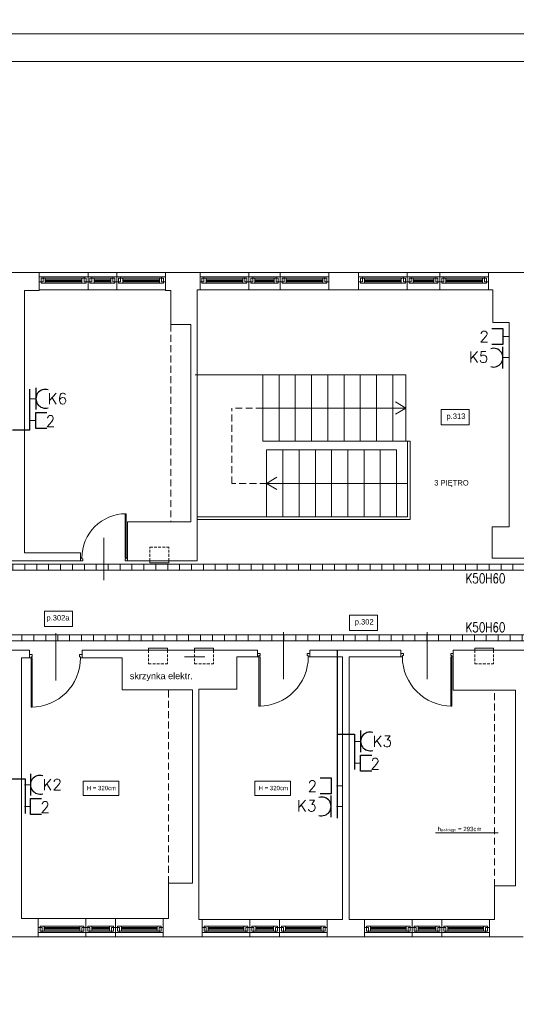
# Model space of a CAD drawing. Header units: millimetres. Extents: x 1468 to 6168, y 2353 to 26545.
# Tile 24 of 29: x 4010 to 4928, y 15412 to 17229. Entities that reach past the tile are written whole.
import ezdxf
from ezdxf.enums import TextEntityAlignment as Align

# ---------------------------------------------------------------- set-up
doc = ezdxf.new("R2010")
doc.units = ezdxf.units.MM
doc.linetypes.add('HIDDENX2', pattern=[19.05, 12.7, -6.35])
doc.linetypes.add('JIS_02_2.0', pattern=[3, 2, -1])
doc.layers.get('0').update_dxf_attribs({"lineweight": 0})
for name, color, linetype, lineweight in [('+ INSTALACJE', 7, 'Continuous', 0), ('+ okna', 7, 'Continuous', 0), ('+ podciąg', 7, 'JIS_02_2.0', 0), ('+ schody', 7, 'Continuous', 0), ('+ ściany', 7, 'Continuous', 0), ('+drugi plan', 7, 'Continuous', 0), ('+okna', 7, 'Continuous', 0), ('E_korytka elektryka', 10, 'Continuous', 0), ('EL_GNIAZDKA', 10, 'Continuous', 30), ('EL_GNIAZDKA_TXT', 10, 'Continuous', 25), ('EL_PEL', 170, 'Continuous', 30), ('EL_PEL_TEKST', 170, 'Continuous', 25), ('elektryka', 10, 'Continuous', 30), ('opis (model)', 7, 'Continuous', 0), ('SNW_TXT', 255, 'Continuous', 20)]:
    doc.layers.add(name, color=color, linetype=linetype, lineweight=lineweight)
doc.layers.add('EL_OBRAMOWANIE', color=80, linetype='Continuous', lineweight=0, plot=False)
doc.layers.add('EL_POMOC', color=10, linetype='Continuous', lineweight=0, plot=False)
doc.styles.add('Opisowy', font='arial.ttf')
doc.styles.add('ROMANS', font='ROMANS', dxfattribs={"width": 0.7})
doc.styles.get("Standard").update_dxf_attribs({"font": 'arial.ttf'})

# ---------------------------------------------------------------- blocks, each defined once
blk = doc.blocks.new('drzwi')
at = {"color": 0}
for p, q in [((-45, 42.3), (-45, -38.7)), ((-90, 5.4), (-85.5, 5.4)), ((-90, 0), (-90, 5.4)), ((-90, 0), (-87.3, 0)), ((-87.3, 0), (-87.3, 1.8)), ((-87.3, 1.8), (-85.5, 1.8)), ((-85.5, 1.8), (-85.5, 5.4)), ((-4.5, 5.4), (0, 5.4)), ((-4.5, 1.8), (-4.5, 5.4)), ((-4.5, 1.8), (-2.7, 1.8)), ((-4.5, 0), (-4.5, -84.6)), ((-4.5, 0), (0, 0)), ((-2.7, 0), (-2.7, 1.8)), ((-2.7, 0), (-2.7, -84.6)), ((0, 0), (0, 5.4)), ((-2.7, -84.6), (-4.5, -84.6))]:
    blk.add_line(p, q, dxfattribs=at)
blk.add_arc((-2.7, 0), 84.6, 180, 270, dxfattribs=at)

msp = doc.modelspace()

# ---------------------------------------------------------------- hatches: boundary and pattern name
at = {"layer": 'E_korytka elektryka'}
h = msp.add_hatch(dxfattribs=at)
h.set_pattern_fill('ANSI31', color=170, scale=176, angle=765, style=0)
h.set_pattern_definition([(90, (5625.736, 26292.06), (-22, 1e-11), [])])
h.paths.add_polyline_path([(5827.5, 16224.3), (5827.5, 16213.3), (1880.5, 16213.3), (1880.5, 16224.3)])
h = msp.add_hatch(dxfattribs=at)
h.set_pattern_fill('ANSI31', color=10, scale=176, angle=765, style=0)
h.set_pattern_definition([(90, (5642.44, 26161.579), (-22, 1e-11), [])])
h.paths.add_polyline_path([(5827.5, 16093.8), (5827.5, 16082.8), (1880.1, 16082.8), (1880.1, 16093.8)])

# ---------------------------------------------------------------- linework, layer by layer
at = {"layer": '+ INSTALACJE', "linetype": 'HIDDENX2', "ltscale": 0.4}
for p, q in [((4251, 16255.3), (4286, 16255.3)), ((4251, 16230.3), (4251, 16255.3)), ((4286, 16230.3), (4286, 16255.3)), ((4333.4, 16065.3), (4333.4, 16040.3)), ((4368.4, 16065.3), (4368.4, 16040.3)), ((4851, 16065.3), (4851, 16040.3)), ((4886, 16065.3), (4886, 16040.3)), ((4333.4, 16040.3), (4368.4, 16040.3)), ((4851, 16040.3), (4886, 16040.3))]:
    msp.add_line(p, q, dxfattribs=at)
at = {"layer": '+ INSTALACJE', "color": 2, "linetype": 'HIDDENX2', "ltscale": 0.4}
for p, q in [((4248.4, 16065.3), (4248.4, 16040.3)), ((4283.4, 16065.3), (4283.4, 16040.3)), ((4248.4, 16040.3), (4283.4, 16040.3))]:
    msp.add_line(p, q, dxfattribs=at)
at = {"layer": '+ INSTALACJE'}
for points in [[(4251, 16230.3), (4286, 16230.3), (4286, 16226.3), (4251, 16226.3)], [(4333.4, 16065.3), (4368.4, 16065.3), (4368.4, 16069.3), (4333.4, 16069.3)], [(4851, 16065.3), (4886, 16065.3), (4886, 16069.3), (4851, 16069.3)]]:
    msp.add_lwpolyline(points, close=True, dxfattribs=at)
at = {"layer": '+ INSTALACJE', "color": 2}
msp.add_lwpolyline([(4248.4, 16065.3), (4283.4, 16065.3), (4283.4, 16069.3), (4248.4, 16069.3)], close=True, dxfattribs=at)
at = {"layer": '+ okna'}
for p, q in [((4279.5, 16762.3), (4046.5, 16762.3)), ((4136.5, 16762.3), (4136.5, 16730.3)), ((4136.5, 16762.3), (4136.5, 16730.3)), ((4189.5, 16762.3), (4189.5, 16730.3)), ((4189.5, 16762.3), (4189.5, 16730.3)), ((4439.5, 16762.3), (4343.5, 16762.3)), ((4433.5, 16762.3), (4433.5, 16730.3)), ((4583.5, 16762.3), (4433.5, 16762.3)), ((4433.5, 16762.3), (4433.5, 16730.3)), ((4491.5, 16762.3), (4491.5, 16730.3)), ((4491.5, 16762.3), (4491.5, 16730.3)), ((4732.5, 16762.3), (4636.5, 16762.3)), ((4726.5, 16762.3), (4726.5, 16730.3)), ((4876.5, 16762.3), (4726.5, 16762.3)), ((4726.5, 16762.3), (4726.5, 16730.3)), ((4786.5, 16762.3), (4786.5, 16730.3)), ((4786.5, 16762.3), (4786.5, 16730.3)), ((4135.2, 16754.2), (4046.5, 16754.2)), ((4050.6, 16742.9), (4131.4, 16742.9)), ((4057.6, 16751.7), (4131.4, 16751.7)), ((4125.4, 16749.2), (4057.6, 16749.2)), ((4125.4, 16747.2), (4057.6, 16747.2)), ((4125.4, 16745.2), (4057.6, 16745.2)), ((4192.2, 16754.2), (4136.5, 16754.2)), ((4140.1, 16751.7), (4178.4, 16751.7)), ((4178.4, 16749.2), (4147.6, 16749.2)), ((4178.4, 16747.2), (4147.6, 16747.2)), ((4178.4, 16745.2), (4147.6, 16745.2)), ((4147.6, 16742.9), (4178.4, 16742.9)), ((4190.8, 16754.2), (4279.5, 16754.2)), ((4268.4, 16751.7), (4196.6, 16751.7)), ((4268.4, 16742.9), (4196.6, 16742.9)), ((4200.6, 16749.2), (4268.4, 16749.2)), ((4200.6, 16747.2), (4268.4, 16747.2)), ((4200.6, 16745.2), (4268.4, 16745.2)), ((4432.2, 16754.2), (4343.5, 16754.2)), ((4347.6, 16742.9), (4428.4, 16742.9)), ((4354.6, 16751.7), (4428.4, 16751.7)), ((4422.4, 16749.2), (4354.6, 16749.2)), ((4422.4, 16747.2), (4354.6, 16747.2)), ((4422.4, 16745.2), (4354.6, 16745.2)), ((4489.2, 16754.2), (4433.5, 16754.2)), ((4437.1, 16751.7), (4485.4, 16751.7)), ((4480.4, 16749.2), (4444.6, 16749.2)), ((4480.4, 16747.2), (4444.6, 16747.2)), ((4480.4, 16745.2), (4444.6, 16745.2)), ((4444.6, 16742.9), (4485.4, 16742.9)), ((4492.8, 16754.2), (4581.5, 16754.2)), ((4570.4, 16751.7), (4496.6, 16751.7)), ((4577.4, 16742.9), (4496.6, 16742.9)), ((4502.6, 16749.2), (4570.4, 16749.2)), ((4502.6, 16747.2), (4570.4, 16747.2)), ((4502.6, 16745.2), (4570.4, 16745.2)), ((4725.2, 16754.2), (4636.5, 16754.2)), ((4640.6, 16742.9), (4721.4, 16742.9)), ((4647.6, 16751.7), (4721.4, 16751.7)), ((4715.4, 16749.2), (4647.6, 16749.2)), ((4715.4, 16747.2), (4647.6, 16747.2)), ((4715.4, 16745.2), (4647.6, 16745.2)), ((4782.2, 16754.2), (4726.5, 16754.2)), ((4730.1, 16751.7), (4778.4, 16751.7)), ((4775.4, 16749.2), (4737.6, 16749.2)), ((4775.4, 16747.2), (4737.6, 16747.2)), ((4775.4, 16745.2), (4737.6, 16745.2)), ((4737.6, 16742.9), (4778.4, 16742.9)), ((4787.8, 16754.2), (4876.5, 16754.2)), ((4865.4, 16751.7), (4791.6, 16751.7)), ((4872.4, 16742.9), (4791.6, 16742.9)), ((4797.6, 16749.2), (4865.4, 16749.2)), ((4797.6, 16747.2), (4865.4, 16747.2)), ((4797.6, 16745.2), (4865.4, 16745.2)), ((4142.5, 16730.3), (4046.5, 16730.3)), ((4279.5, 16730.3), (4136.5, 16730.3)), ((4439.5, 16730.3), (4343.5, 16730.3)), ((4581.5, 16730.3), (4433.5, 16730.3)), ((4732.5, 16730.3), (4636.5, 16730.3)), ((4876.5, 16730.3), (4726.5, 16730.3)), ((4044.5, 15570.3), (4132.5, 15570.3)), ((4132.5, 15536.3), (4132.5, 15570.3)), ((4275.5, 15570.3), (4132.5, 15570.3)), ((4187.5, 15536.3), (4187.5, 15570.3)), ((4347.5, 15568.3), (4578.5, 15568.3)), ((4435.5, 15536.3), (4435.5, 15568.3)), ((4490.5, 15536.3), (4490.5, 15568.3)), ((4647.5, 15568.3), (4878.5, 15568.3)), ((4735.5, 15536.3), (4735.5, 15568.3)), ((4790.5, 15536.3), (4790.5, 15568.3)), ((4051.8, 15544.4), (4132.5, 15544.4)), ((4121.4, 15555.7), (4055.6, 15555.7)), ((4055.6, 15553.4), (4121.4, 15553.4)), ((4055.6, 15551.4), (4121.4, 15551.4)), ((4055.6, 15549.4), (4121.4, 15549.4)), ((4128.9, 15546.9), (4055.6, 15546.9)), ((4187.5, 15544.4), (4132.5, 15544.4)), ((4136.1, 15546.9), (4176.4, 15546.9)), ((4143.6, 15555.7), (4176.5, 15555.7)), ((4176.5, 15553.4), (4143.6, 15553.4)), ((4176.5, 15551.4), (4143.6, 15551.4)), ((4176.5, 15549.4), (4143.6, 15549.4)), ((4268.2, 15544.4), (4187.5, 15544.4)), ((4191.1, 15546.9), (4264.4, 15546.9)), ((4198.6, 15555.7), (4264.4, 15555.7)), ((4264.4, 15553.4), (4198.6, 15553.4)), ((4264.4, 15551.4), (4198.6, 15551.4)), ((4264.4, 15549.4), (4198.6, 15549.4)), ((4354.8, 15544.4), (4435.5, 15544.4)), ((4424.4, 15555.7), (4358.6, 15555.7)), ((4358.6, 15553.4), (4424.4, 15553.4)), ((4358.6, 15551.4), (4424.4, 15551.4)), ((4358.6, 15549.4), (4424.4, 15549.4)), ((4431.9, 15546.9), (4358.6, 15546.9)), ((4490.5, 15544.4), (4435.5, 15544.4)), ((4439.1, 15546.9), (4479.4, 15546.9)), ((4446.6, 15555.7), (4479.5, 15555.7)), ((4479.5, 15553.4), (4446.6, 15553.4)), ((4479.5, 15551.4), (4446.6, 15551.4)), ((4479.5, 15549.4), (4446.6, 15549.4)), ((4571.2, 15544.4), (4490.5, 15544.4)), ((4494.1, 15546.9), (4567.4, 15546.9)), ((4501.6, 15555.7), (4567.4, 15555.7)), ((4567.4, 15553.4), (4501.6, 15553.4)), ((4567.4, 15551.4), (4501.6, 15551.4)), ((4567.4, 15549.4), (4501.6, 15549.4)), ((4654.8, 15544.4), (4735.5, 15544.4)), ((4724.4, 15555.7), (4658.6, 15555.7)), ((4658.6, 15553.4), (4724.4, 15553.4)), ((4658.6, 15551.4), (4724.4, 15551.4)), ((4658.6, 15549.4), (4724.4, 15549.4)), ((4731.9, 15546.9), (4658.6, 15546.9)), ((4790.5, 15544.4), (4735.5, 15544.4)), ((4739.1, 15546.9), (4779.4, 15546.9)), ((4746.6, 15555.7), (4779.5, 15555.7)), ((4779.5, 15553.4), (4746.6, 15553.4)), ((4779.5, 15551.4), (4746.6, 15551.4)), ((4779.5, 15549.4), (4746.6, 15549.4)), ((4871.2, 15544.4), (4790.5, 15544.4)), ((4794.1, 15546.9), (4867.4, 15546.9)), ((4801.6, 15555.7), (4867.4, 15555.7)), ((4867.4, 15553.4), (4801.6, 15553.4)), ((4867.4, 15551.4), (4801.6, 15551.4)), ((4867.4, 15549.4), (4801.6, 15549.4)), ((4124.1, 15536.3), (4044.5, 15536.3)), ((4044.5, 15536.3), (4132.5, 15536.3)), ((4275.5, 15536.3), (4132.5, 15536.3)), ((4427.1, 15536.3), (4347.5, 15536.3)), ((4347.5, 15536.3), (4435.5, 15536.3)), ((4578.5, 15536.3), (4435.5, 15536.3)), ((4727.1, 15536.3), (4647.5, 15536.3)), ((4647.5, 15536.3), (4735.5, 15536.3)), ((4878.5, 15536.3), (4735.5, 15536.3))]:
    msp.add_line(p, q, dxfattribs=at)
for points in [[(4053.8, 16745.4), (4046.5, 16745.4), (4046.5, 16754.2), (4053.8, 16754.2)], [(4050.1, 16742.9), (4057.6, 16742.9), (4057.6, 16751.7), (4050.1, 16751.7)], [(4132.9, 16742.9), (4125.4, 16742.9), (4125.4, 16751.7), (4132.9, 16751.7)], [(4129.2, 16745.4), (4136.5, 16745.4), (4136.5, 16754.2), (4129.2, 16754.2)], [(4143.8, 16745.4), (4136.5, 16745.4), (4136.5, 16754.2), (4143.8, 16754.2)], [(4140.1, 16742.9), (4147.6, 16742.9), (4147.6, 16751.7), (4140.1, 16751.7)], [(4185.9, 16742.9), (4178.4, 16742.9), (4178.4, 16751.7), (4185.9, 16751.7)], [(4182.2, 16745.4), (4189.5, 16745.4), (4189.5, 16754.2), (4182.2, 16754.2)], [(4196.8, 16745.4), (4189.5, 16745.4), (4189.5, 16754.2), (4196.8, 16754.2)], [(4193.1, 16742.9), (4200.6, 16742.9), (4200.6, 16751.7), (4193.1, 16751.7)], [(4275.9, 16742.9), (4268.4, 16742.9), (4268.4, 16751.7), (4275.9, 16751.7)], [(4272.2, 16745.4), (4279.5, 16745.4), (4279.5, 16754.2), (4272.2, 16754.2)], [(4350.8, 16745.4), (4343.5, 16745.4), (4343.5, 16754.2), (4350.8, 16754.2)], [(4347.1, 16742.9), (4354.6, 16742.9), (4354.6, 16751.7), (4347.1, 16751.7)], [(4429.9, 16742.9), (4422.4, 16742.9), (4422.4, 16751.7), (4429.9, 16751.7)], [(4426.2, 16745.4), (4433.5, 16745.4), (4433.5, 16754.2), (4426.2, 16754.2)], [(4440.8, 16745.4), (4433.5, 16745.4), (4433.5, 16754.2), (4440.8, 16754.2)], [(4437.1, 16742.9), (4444.6, 16742.9), (4444.6, 16751.7), (4437.1, 16751.7)], [(4487.9, 16742.9), (4480.4, 16742.9), (4480.4, 16751.7), (4487.9, 16751.7)], [(4484.2, 16745.4), (4491.5, 16745.4), (4491.5, 16754.2), (4484.2, 16754.2)], [(4498.8, 16745.4), (4491.5, 16745.4), (4491.5, 16754.2), (4498.8, 16754.2)], [(4495.1, 16742.9), (4502.6, 16742.9), (4502.6, 16751.7), (4495.1, 16751.7)], [(4577.9, 16742.9), (4570.4, 16742.9), (4570.4, 16751.7), (4577.9, 16751.7)], [(4574.2, 16745.4), (4581.5, 16745.4), (4581.5, 16754.2), (4574.2, 16754.2)], [(4643.8, 16745.4), (4636.5, 16745.4), (4636.5, 16754.2), (4643.8, 16754.2)], [(4640.1, 16742.9), (4647.6, 16742.9), (4647.6, 16751.7), (4640.1, 16751.7)], [(4722.9, 16742.9), (4715.4, 16742.9), (4715.4, 16751.7), (4722.9, 16751.7)], [(4719.2, 16745.4), (4726.5, 16745.4), (4726.5, 16754.2), (4719.2, 16754.2)], [(4733.8, 16745.4), (4726.5, 16745.4), (4726.5, 16754.2), (4733.8, 16754.2)], [(4730.1, 16742.9), (4737.6, 16742.9), (4737.6, 16751.7), (4730.1, 16751.7)], [(4782.9, 16742.9), (4775.4, 16742.9), (4775.4, 16751.7), (4782.9, 16751.7)], [(4779.2, 16745.4), (4786.5, 16745.4), (4786.5, 16754.2), (4779.2, 16754.2)], [(4793.8, 16745.4), (4786.5, 16745.4), (4786.5, 16754.2), (4793.8, 16754.2)], [(4790.1, 16742.9), (4797.6, 16742.9), (4797.6, 16751.7), (4790.1, 16751.7)], [(4872.9, 16742.9), (4865.4, 16742.9), (4865.4, 16751.7), (4872.9, 16751.7)], [(4869.2, 16745.4), (4876.5, 16745.4), (4876.5, 16754.2), (4869.2, 16754.2)], [(4051.8, 15553.2), (4044.5, 15553.2), (4044.5, 15544.4), (4051.8, 15544.4)], [(4048.1, 15555.7), (4055.6, 15555.7), (4055.6, 15546.9), (4048.1, 15546.9)], [(4128.9, 15555.7), (4121.4, 15555.7), (4121.4, 15546.9), (4128.9, 15546.9)], [(4125.2, 15553.2), (4132.5, 15553.2), (4132.5, 15544.4), (4125.2, 15544.4)], [(4139.8, 15553.2), (4132.5, 15553.2), (4132.5, 15544.4), (4139.8, 15544.4)], [(4136.1, 15555.7), (4143.6, 15555.7), (4143.6, 15546.9), (4136.1, 15546.9)], [(4183.9, 15555.7), (4176.4, 15555.7), (4176.4, 15546.9), (4183.9, 15546.9)], [(4180.2, 15553.2), (4187.5, 15553.2), (4187.5, 15544.4), (4180.2, 15544.4)], [(4194.8, 15553.2), (4187.5, 15553.2), (4187.5, 15544.4), (4194.8, 15544.4)], [(4191.1, 15555.7), (4198.6, 15555.7), (4198.6, 15546.9), (4191.1, 15546.9)], [(4271.9, 15555.7), (4264.4, 15555.7), (4264.4, 15546.9), (4271.9, 15546.9)], [(4268.2, 15553.2), (4275.5, 15553.2), (4275.5, 15544.4), (4268.2, 15544.4)], [(4354.8, 15553.2), (4347.5, 15553.2), (4347.5, 15544.4), (4354.8, 15544.4)], [(4351.1, 15555.7), (4358.6, 15555.7), (4358.6, 15546.9), (4351.1, 15546.9)], [(4431.9, 15555.7), (4424.4, 15555.7), (4424.4, 15546.9), (4431.9, 15546.9)], [(4428.2, 15553.2), (4435.5, 15553.2), (4435.5, 15544.4), (4428.2, 15544.4)], [(4442.8, 15553.2), (4435.5, 15553.2), (4435.5, 15544.4), (4442.8, 15544.4)], [(4439.1, 15555.7), (4446.6, 15555.7), (4446.6, 15546.9), (4439.1, 15546.9)], [(4486.9, 15555.7), (4479.4, 15555.7), (4479.4, 15546.9), (4486.9, 15546.9)], [(4483.2, 15553.2), (4490.5, 15553.2), (4490.5, 15544.4), (4483.2, 15544.4)], [(4497.8, 15553.2), (4490.5, 15553.2), (4490.5, 15544.4), (4497.8, 15544.4)], [(4494.1, 15555.7), (4501.6, 15555.7), (4501.6, 15546.9), (4494.1, 15546.9)], [(4574.9, 15555.7), (4567.4, 15555.7), (4567.4, 15546.9), (4574.9, 15546.9)], [(4571.2, 15553.2), (4578.5, 15553.2), (4578.5, 15544.4), (4571.2, 15544.4)], [(4654.8, 15553.2), (4647.5, 15553.2), (4647.5, 15544.4), (4654.8, 15544.4)], [(4651.1, 15555.7), (4658.6, 15555.7), (4658.6, 15546.9), (4651.1, 15546.9)], [(4731.9, 15555.7), (4724.4, 15555.7), (4724.4, 15546.9), (4731.9, 15546.9)], [(4728.2, 15553.2), (4735.5, 15553.2), (4735.5, 15544.4), (4728.2, 15544.4)], [(4742.8, 15553.2), (4735.5, 15553.2), (4735.5, 15544.4), (4742.8, 15544.4)], [(4739.1, 15555.7), (4746.6, 15555.7), (4746.6, 15546.9), (4739.1, 15546.9)], [(4786.9, 15555.7), (4779.4, 15555.7), (4779.4, 15546.9), (4786.9, 15546.9)], [(4783.2, 15553.2), (4790.5, 15553.2), (4790.5, 15544.4), (4783.2, 15544.4)], [(4797.8, 15553.2), (4790.5, 15553.2), (4790.5, 15544.4), (4797.8, 15544.4)], [(4794.1, 15555.7), (4801.6, 15555.7), (4801.6, 15546.9), (4794.1, 15546.9)], [(4874.9, 15555.7), (4867.4, 15555.7), (4867.4, 15546.9), (4874.9, 15546.9)], [(4871.2, 15553.2), (4878.5, 15553.2), (4878.5, 15544.4), (4871.2, 15544.4)]]:
    msp.add_lwpolyline(points, close=True, dxfattribs=at)
for points in [[(4136.5, 16745.4), (4136.5, 16754.2)], [(4189.5, 16745.4), (4189.5, 16754.2)], [(4433.5, 16745.4), (4433.5, 16754.2)], [(4491.5, 16745.4), (4491.5, 16754.2)], [(4726.5, 16745.4), (4726.5, 16754.2)], [(4786.5, 16745.4), (4786.5, 16754.2)]]:
    msp.add_lwpolyline(points, dxfattribs=at)
at = {"layer": '+ podciąg', "linetype": 'HIDDENX2'}
for p, q in [((4289.5, 16666.3), (4289.5, 16302.3)), ((4285.5, 15635.3), (4285.5, 15992.3)), ((4887.5, 15630.3), (4887.5, 15987.3))]:
    msp.add_line(p, q, dxfattribs=at)
at = {"layer": '+ schody'}
for p, q in [((4334.5, 16573.3), (4334.5, 16573.3)), ((4334.5, 16573.3), (4334.5, 16573.3)), ((4334.5, 16573.3), (4723.5, 16573.3)), ((4723.5, 16573.3), (4723.5, 16451.3)), ((4723.5, 16512.3), (4704.9, 16523.5)), ((4459.6, 16512.3), (4723.5, 16512.3)), ((4723.5, 16512.3), (4704.9, 16501)), ((4459.6, 16451.3), (4731.6, 16451.3)), ((4726.6, 16451.3), (4726.6, 16311.3)), ((4731.6, 16451.3), (4731.6, 16306.3)), ((4466.6, 16373.3), (4485.2, 16384.5)), ((4466.6, 16373.3), (4726.6, 16373.3)), ((4466.6, 16373.3), (4485.2, 16362)), ((4726.6, 16311.3), (4338.5, 16311.3)), ((4731.6, 16306.3), (4338.5, 16306.3))]:
    msp.add_line(p, q, dxfattribs=at)
for points in [[(4459.6, 16573.3), (4459.6, 16451.3), (4489.6, 16451.3), (4489.6, 16573.3)], [(4489.6, 16573.3), (4489.6, 16451.3), (4519.6, 16451.3), (4519.6, 16573.3)], [(4519.6, 16573.3), (4519.6, 16451.3), (4549.6, 16451.3), (4549.6, 16573.3)], [(4549.6, 16573.3), (4549.6, 16451.3), (4579.6, 16451.3), (4579.6, 16573.3)], [(4579.6, 16573.3), (4579.6, 16451.3), (4609.6, 16451.3), (4609.6, 16573.3)], [(4609.6, 16573.3), (4609.6, 16451.3), (4639.6, 16451.3), (4639.6, 16573.3)], [(4639.6, 16573.3), (4639.6, 16451.3), (4669.6, 16451.3), (4669.6, 16573.3)], [(4669.6, 16573.3), (4669.6, 16451.3), (4699.6, 16451.3), (4699.6, 16573.3)], [(4466.6, 16435.3), (4466.6, 16311.3), (4496.6, 16311.3), (4496.6, 16435.3)], [(4496.6, 16435.3), (4496.6, 16311.3), (4526.6, 16311.3), (4526.6, 16435.3)], [(4526.6, 16435.3), (4526.6, 16311.3), (4556.6, 16311.3), (4556.6, 16435.3)], [(4556.6, 16435.3), (4556.6, 16311.3), (4586.6, 16311.3), (4586.6, 16435.3)], [(4586.6, 16435.3), (4586.6, 16311.3), (4616.6, 16311.3), (4616.6, 16435.3)], [(4616.6, 16435.3), (4616.6, 16311.3), (4646.6, 16311.3), (4646.6, 16435.3)], [(4646.6, 16435.3), (4646.6, 16311.3), (4676.6, 16311.3), (4676.6, 16435.3)], [(4676.6, 16435.3), (4676.6, 16311.3), (4706.6, 16311.3), (4706.6, 16435.3)]]:
    msp.add_lwpolyline(points, close=True, dxfattribs=at)
at = {"layer": '+ ściany'}
for p, q in [((3979.5, 16762.3), (4046.5, 16762.3)), ((4046.5, 16762.3), (4046.5, 16729.3)), ((4279.5, 16729.3), (4279.5, 16762.3)), ((4343.5, 16762.3), (4343.5, 16730.3)), ((4876.5, 16730.3), (4876.5, 16762.3)), ((4876.5, 16762.3), (5007.5, 16762.3)), ((4019, 16729.3), (4046.5, 16729.3)), ((4289.5, 16729.3), (4279.5, 16729.3)), ((4289.5, 16666.3), (4289.5, 16729.3)), ((4343.5, 16730.3), (4338.5, 16730.3)), ((4338.5, 16730.3), (4338.5, 16230.3)), ((4884.5, 16730.3), (4876.5, 16730.3)), ((4884.5, 16730.3), (4884.5, 16670.3)), ((4326.5, 16666.3), (4289.5, 16666.3)), ((4326.5, 16302.3), (4326.5, 16666.3)), ((4884.5, 16670.3), (4914.5, 16670.3)), ((4914.5, 16670.3), (4914.5, 16540.3)), ((4914.5, 16540.3), (4914.5, 16293.3)), ((4209.5, 16245.3), (4209.5, 16302.3)), ((4209.5, 16302.3), (4326.5, 16302.3)), ((4914.5, 16293.3), (4883.5, 16293.3)), ((4883.5, 16293.3), (4883.5, 16235.3)), ((4019, 16249.3), (4019, 16245.3)), ((4122.5, 16230.3), (3914.5, 16230.3)), ((4019, 16245.3), (4122.5, 16245.3)), ((4122.5, 16230.3), (4122.5, 16245.3)), ((4209.5, 16245.3), (4209.5, 16230.3)), ((4209.5, 16230.3), (4338.5, 16230.3)), ((4883.5, 16235.3), (5008.6, 16235.3)), ((3994.5, 16065.3), (4028.5, 16065.3)), ((4028.5, 16051.3), (4028.5, 16065.3)), ((4125.5, 16051.3), (4125.5, 16065.3)), ((4125.5, 16065.3), (4449.5, 16065.3)), ((4449.5, 16053.3), (4449.5, 16065.3)), ((4546.5, 16053.3), (4546.5, 16065.3)), ((4546.5, 16065.3), (4714.5, 16065.3)), ((4714.5, 16053.3), (4714.5, 16065.3)), ((4811.5, 16065.3), (4811.5, 16053.3)), ((4811.5, 16065.3), (5019.5, 16065.3)), ((4013.5, 15570.3), (4013.5, 16051.3)), ((4013.5, 16051.3), (4028.5, 16051.3)), ((4125.5, 16051.3), (4199.5, 16051.3)), ((4199.5, 15992.3), (4199.5, 16051.3)), ((4314.5, 16053.3), (4352.5, 16053.3)), ((4411.5, 16053.3), (4449.5, 16053.3)), ((4411.5, 16053.3), (4411.5, 15993.3)), ((4607, 16053.3), (4546.5, 16053.3)), ((4607, 15568.3), (4607, 16053.3)), ((4619, 15568.3), (4619, 16053.3)), ((4714.5, 16053.3), (4619, 16053.3)), ((4811.5, 16053.3), (4811.5, 16053.3)), ((4811.5, 16053.3), (4811.5, 15991.3)), ((4341.5, 15568.3), (4341.5, 15993.3)), ((4341.5, 15993.3), (4411.5, 15993.3)), ((4199.5, 15992.3), (4329.5, 15992.3)), ((4329.5, 15635.3), (4329.5, 15992.3)), ((4811.5, 15991.3), (4926.5, 15991.3)), ((4926.5, 15991.3), (4926.5, 15835.3)), ((4926.5, 15630.3), (4926.5, 15835.3)), ((4285.5, 15570.3), (4285.5, 15635.3)), ((4285.5, 15635.3), (4329.5, 15635.3)), ((4887.5, 15630.3), (4926.5, 15630.3)), ((4887.5, 15568.3), (4887.5, 15630.3)), ((4013.5, 15570.3), (4044.5, 15570.3)), ((4044.5, 15570.3), (4044.5, 15536.3)), ((4275.5, 15570.3), (4275.5, 15536.3)), ((4275.5, 15570.3), (4285.5, 15570.3)), ((4341.5, 15568.3), (4347.5, 15568.3)), ((4347.5, 15568.3), (4347.5, 15536.3)), ((4578.5, 15568.3), (4578.5, 15536.3)), ((4578.5, 15568.3), (4607, 15568.3)), ((4619, 15568.3), (4647.5, 15568.3)), ((4647.5, 15568.3), (4647.5, 15536.3)), ((4878.5, 15568.3), (4878.5, 15536.3)), ((4878.5, 15568.3), (4887.5, 15568.3)), ((3978.5, 15536.3), (4044.5, 15536.3)), ((4275.5, 15536.3), (4347.5, 15536.3)), ((4578.5, 15536.3), (4647.5, 15536.3)), ((4878.5, 15536.3), (4940.5, 15536.3))]:
    msp.add_line(p, q, dxfattribs=at)
for points in [[(4279.5, 16762.3), (4343.5, 16762.3)], [(4636.5, 16762.3), (4636.5, 16730.3), (4581.5, 16730.3), (4581.5, 16762.3)], [(4636.5, 16762.3), (4581.5, 16762.3)], [(4019, 16729.3), (4019, 16729.3), (4019, 16729.3), (4019, 16729.3), (4019, 16729.3), (4019, 16729.3), (4019, 16249.3), (4019, 16249.3)]]:
    msp.add_lwpolyline(points, dxfattribs=at)
at = {"layer": '+drugi plan', "linetype": 'HIDDENX2'}
for p, q in [((4459.6, 16512.3), (4402.5, 16512.3)), ((4402.5, 16373.3), (4402.5, 16512.3)), ((4466.6, 16373.3), (4402.5, 16373.3))]:
    msp.add_line(p, q, dxfattribs=at)
at = {"layer": '+okna'}
for points in [[(4127.5, 15823.4), (4193.4, 15823.4), (4193.4, 15797.2), (4127.5, 15797.2)], [(4444.9, 15823.4), (4510.8, 15823.4), (4510.8, 15797.2), (4444.9, 15797.2)]]:
    msp.add_lwpolyline(points, close=True, dxfattribs=at)
at = {"layer": 'E_korytka elektryka', "color": 170}
msp.add_lwpolyline([(5827.5, 16224.3), (5827.5, 16213.3), (1880.5, 16213.3), (1880.5, 16224.3)], close=True, dxfattribs=at)
at = {"layer": 'E_korytka elektryka', "color": 10}
msp.add_lwpolyline([(5827.5, 16093.8), (5827.5, 16082.8), (1880.1, 16082.8), (1880.1, 16093.8)], close=True, dxfattribs=at)
at = {"layer": 'EL_GNIAZDKA', "color": 212}
msp.add_line((4903.2, 16585.3), (4903.2, 16625.3), dxfattribs=at)
at = {"layer": 'EL_GNIAZDKA', "color": 10}
for p, q in [((4040.2, 16549.4), (4040.2, 16509.4)), ((4640.2, 15917), (4640.2, 15877.1)), ((4030.4, 15837), (4030.4, 15797.1)), ((4585.7, 15757), (4585.7, 15797))]:
    msp.add_line(p, q, dxfattribs=at)
at = {"layer": 'EL_GNIAZDKA', "color": 212}
msp.add_arc((4885.9, 16605.3), 17.3, 252.6633, 107.3376, dxfattribs=at)
at = {"layer": 'EL_GNIAZDKA', "color": 10}
for centre, start, end in [((4057.5, 16529.4), 72.6624, 287.3376), ((4657.5, 15897), 72.6624, 287.3376), ((4047.6, 15817), 72.6624, 287.3376), ((4568.4, 15777), 252.6633, 107.3376)]:
    msp.add_arc(centre, 17.3, start, end, dxfattribs=at)
at = {"layer": 'EL_OBRAMOWANIE', "color": 1}
for points in [[(6168.2, 20173.1), (1968.2, 20173.1), (1968.2, 17203.1), (6168.2, 17203.1)], [(6168.2, 17203.1), (1468.2, 17203.1), (1468.2, 14233.1), (6168.2, 14233.1)], [(1538.6, 17151.8), (1538.6, 14285.1), (6096, 14285.1), (6096, 17151.8)]]:
    msp.add_lwpolyline(points, close=True, dxfattribs=at)
at = {"layer": 'EL_PEL', "color": 130}
msp.add_lwpolyline([(4882.8, 16659.1), (4903.2, 16659.1), (4903.2, 16629.7), (4882.8, 16629.7)], dxfattribs=at)
at = {"layer": 'EL_PEL', "color": 170}
for points in [[(4060.7, 16474.6), (4040.2, 16474.6), (4040.2, 16504), (4060.7, 16504)], [(4660.7, 15842.3), (4640.2, 15842.3), (4640.2, 15871.6), (4660.7, 15871.6)], [(4565.3, 15829.5), (4585.7, 15829.5), (4585.7, 15800.1), (4565.3, 15800.1)], [(4050.8, 15762.2), (4030.3, 15762.2), (4030.3, 15791.6), (4050.8, 15791.6)]]:
    msp.add_lwpolyline(points, dxfattribs=at)
at = {"layer": 'EL_POMOC', "color": 1}
for p, q in [((4903.2, 16644.4), (4914.5, 16644.4)), ((4903.2, 16605.3), (4914.5, 16605.3)), ((4029, 16529.4), (4040.2, 16529.4)), ((4029, 16489.3), (4040.2, 16489.3)), ((4629, 15897), (4640.2, 15897)), ((4629, 15856.9), (4640.2, 15856.9)), ((4019.1, 15817), (4030.4, 15817)), ((4595.7, 15814.8), (4607, 15814.8)), ((4019.1, 15776.9), (4030.3, 15776.9)), ((4595.7, 15777), (4607, 15777))]:
    msp.add_line(p, q, dxfattribs=at)
at = {"layer": 'elektryka', "color": 86}
for p, q in [((4029, 16471.4), (4029, 16547.2)), ((4029, 16471.4), (3997, 16471.4)), ((4597, 16065.3), (4597, 15755.2)), ((4597, 15910.3), (4628.8, 15910.3)), ((4628.8, 15910.3), (4628.8, 15845.3)), ((3991.5, 15828), (4020.6, 15828)), ((4020.6, 15828), (4020.6, 15764.1))]:
    msp.add_line(p, q, dxfattribs=at)
at = {"layer": 'opis (model)', "color": 1}
msp.add_line((4778.8, 15728.1), (4894.6, 15728.1), dxfattribs=at)
at = {"layer": 'opis (model)'}
for points in [[(4788.9, 16509.4), (4841.1, 16509.4), (4841.1, 16481.2), (4788.9, 16481.2)], [(4055.8, 16137.3), (4108, 16137.3), (4108, 16109.2), (4055.8, 16109.2)], [(4619.4, 16129.8), (4671.6, 16129.8), (4671.6, 16101.7), (4619.4, 16101.7)]]:
    msp.add_lwpolyline(points, close=True, dxfattribs=at)

# ---------------------------------------------------------------- block references
at = {"layer": '+ okna', "xscale": -0.9666666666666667, "yscale": 0.9666666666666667, "zscale": 0.9666666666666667, "rotation": 180}
msp.add_blockref('drzwi', (4209.5, 16235.5), dxfattribs=at)
at = {"layer": '+ okna', "yscale": 1.077777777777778, "zscale": 1.077777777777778}
for p, xscale in [((4028.5, 16051.3), -1.077777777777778), ((4449.5, 16053.3), -1.077777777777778), ((4811.5, 16053.3), 1.077777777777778)]:
    msp.add_blockref('drzwi', p, dxfattribs=dict(at, xscale=xscale))

# ---------------------------------------------------------------- texts
at = {"layer": '+ INSTALACJE', "color": 2, "insert": (4213.7, 16023.8), "char_height": 12, "attachment_point": 1, "style": 'Opisowy'}
msp.add_mtext_dynamic_manual_height_columns('skrzynka elektr.', width=140.363, gutter_width=12.5, heights=[0], dxfattribs=at)
at = {"layer": '+okna', "attachment_point": 1}
for s, insert, char_height in [('3 PIĘTRO', (4776.3, 16379.3), 10), ('H = 320cm', (4134.3, 15814.9), 8), ('H = 320cm', (4451.7, 15814.9), 8)]:
    msp.add_mtext_dynamic_manual_height_columns(s, width=108.332, gutter_width=12.5, heights=[0], dxfattribs=dict(at, insert=insert, char_height=char_height))
at = {"layer": 'EL_GNIAZDKA_TXT', "color": 212, "style": 'ROMANS'}
msp.add_text('K5', height=20.48, dxfattribs=at).set_placement((4876.2, 16596.2), align=Align.RIGHT)
at = {"layer": 'EL_GNIAZDKA_TXT', "color": 10, "style": 'ROMANS'}
for s, p in [('K6', (4062.1, 16519.3)), ('K3', (4662.2, 15886.9)), ('K2', (4052.3, 15806.9))]:
    msp.add_text(s, height=20.48, dxfattribs=at).set_placement(p)
msp.add_text('K3', height=20.48, dxfattribs=at).set_placement((4558.7, 15767.9), align=Align.RIGHT)
at = {"layer": 'EL_PEL_TEKST', "color": 130, "style": 'ROMANS'}
msp.add_text('2', height=20.5, dxfattribs=at).set_placement((4877.3, 16633.7), align=Align.RIGHT)
at = {"layer": 'EL_PEL_TEKST', "color": 170, "style": 'ROMANS'}
for p in [(4058.3, 16477.7), (4658.4, 15845.4), (4048.5, 15765.3)]:
    msp.add_text('2', height=20.5, dxfattribs=at).set_placement(p)
msp.add_text('2', height=20.5, dxfattribs=at).set_placement((4559.8, 15804.1), align=Align.RIGHT)
at = {"layer": 'opis (model)', "char_height": 10, "attachment_point": 1}
for s, insert in [('p.313', (4798.9, 16502.2)), ('p.302a', (4059.7, 16130.2)), ('p.302', (4629.4, 16122.7))]:
    msp.add_mtext_dynamic_manual_height_columns(s, width=126.355, gutter_width=12.5, heights=[0], dxfattribs=dict(at, insert=insert))
at = {"layer": 'opis (model)', "color": 1, "insert": (4782.7, 15739.3), "char_height": 8, "attachment_point": 1}
msp.add_mtext_dynamic_manual_height_columns('h{\\H0.625x;podciągu} = 293cm', width=108.332, gutter_width=12.5, heights=[0], dxfattribs=at)
at = {"layer": 'SNW_TXT', "color": 170, "insert": (4834.1, 16206.6), "char_height": 17.486, "width": 2041.995, "attachment_point": 1}
msp.add_mtext('{\\Fsimplex|c238;\\W0.8;K50H60 }', dxfattribs=at)
at = {"layer": 'SNW_TXT', "color": 10, "insert": (4834.1, 16116.2), "char_height": 17.486, "width": 2041.995, "attachment_point": 1}
msp.add_mtext('{\\Fsimplex|c238;\\W0.8;K50H60 }', dxfattribs=at)

doc.saveas('drawing.dxf')
